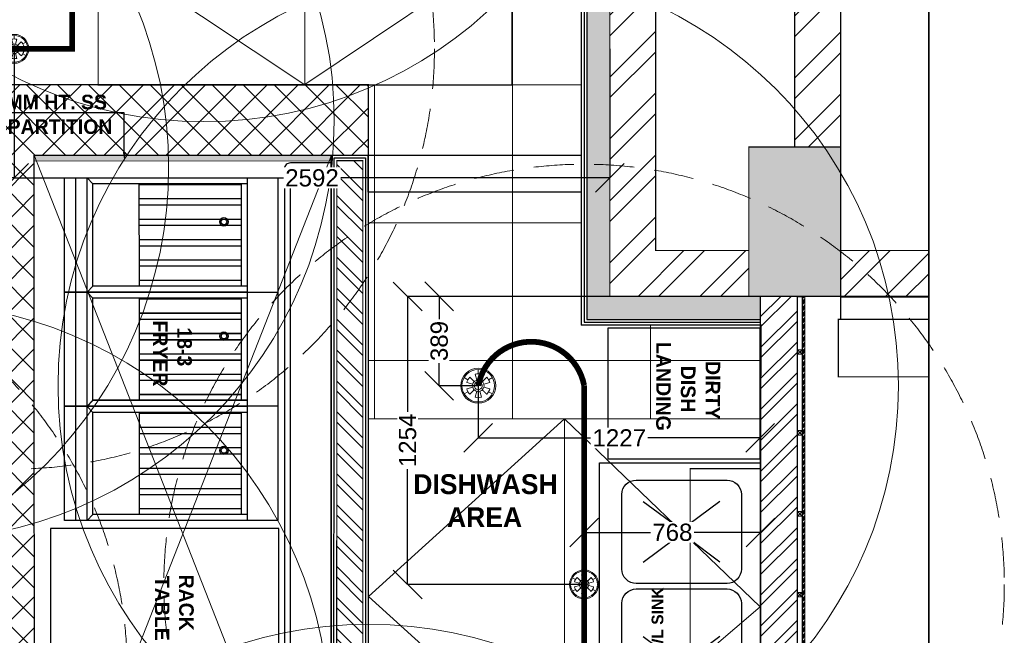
# Model space of a CAD drawing. Header units: millimetres. Extents: x -115221 to 194496, y -122556 to 375476.
# Tile 40 of 169: x 106015 to 110300, y -103921 to -101242. Entities that reach past the tile are written whole.
import ezdxf

# ---------------------------------------------------------------- set-up
doc = ezdxf.new("R2010")
doc.units = ezdxf.units.MM
doc.header["$PDMODE"] = 3
doc.header["$PDSIZE"] = -100
for name, pattern in [('CONTINOUS', [0]), ('DASHED', [0.75, 0.5, -0.25]), ('DASHED2', [0.375, 0.25, -0.125]), ('L1-1 08-30-2012$0$HIDDENX2', [0.75, 0.5, -0.25])]:
    doc.linetypes.add(name, pattern=pattern)
for name, color, linetype, lineweight in [('Ceiling', 6, 'Continuous', 13), ('FA-PENDANT SPRINKLER', 210, 'Continuous', 0), ('FA-PENDANT SPRINKLER COVERAGR AREA', 6, 'Continuous', 0), ('FA-UPRIGHT 79 DEG', 104, 'Continuous', 0), ('FA-UPRIGHT 79 DEG COVERAGE AREA', 124, 'Continuous', 0), ('FA-UPRIGHT SPRINKLER', 1, 'Continuous', 0), ('FA-UPRIGHT SPRINKLER COVERAGE AREA', 1, 'Continuous', 0), ('PARTITION LAYOUT', 36, 'CONTINOUS', 18), ('PENDENT SPRINKLER', 6, 'Continuous', 0), ('SPRINKLER DIM', 5, 'Continuous', 0), ('SPRINKLER FLEXIBLE PIPE', 5, 'Continuous', 0), ('SPRINKLER PIPE', 1, 'Continuous', 0)]:
    doc.layers.add(name, color=color, linetype=linetype, lineweight=lineweight)
for name, color, linetype in [('FUR R0', 8, 'Continuous'), ('WWDS CEILING', 8, 'Continuous'), ('WWDS FURNITURE LAYOUT', 8, 'Continuous')]:
    doc.layers.add(name, color=color, linetype=linetype)
doc.styles.add('har', font='GOTHICB.TTF')
doc.styles.get("Standard").update_dxf_attribs({"font": 'arial.ttf'})
doc.dimstyles.new('PLU DIM', dxfattribs={"dimtxt": 75, "dimasz": 125, "dimexe": 0.1, "dimexo": 0.1, "dimgap": 0.09, "dimtad": 0, "dimtoh": 1, "dimdec": 0, "dimzin": 0, "dimdsep": 46, "dimtxsty": 'Standard', "dimblk": 'OBLIQUE', "dimcen": 0.09, "dimclrd": 150, "dimclre": 150, "dimclrt": 1, "dimadec": 0, "dimazin": 0, "dimtfac": 1, "dimtdec": 0, "dimtofl": 0, "dimtmove": 1, "dimatfit": 3, "dimldrblk": 'OBLIQUE', "dimfxl": 1, "dimtfill": 1, "dimfrac": 1, "dimtolj": 1, "dimtzin": 0, "dimarcsym": 0})
pattern_1 = [(225, (1670971.06, 2824817.45), (134.703842, -134.703842), []), (225, (1670881.26, 2824817.45), (134.703842, -134.703842), [])]

# ---------------------------------------------------------------- blocks, each defined once
blk = doc.blocks.new('NIA_Break Line w Scale - 1-100-V2-F_B-14 PLAN')
at = {"layer": 'FUR R0'}
for p, q in [((12408.3, 266.7), (6305.5, 266.7)), ((6305.5, 266.7), (12300, 266.7))]:
    blk.add_line(p, q, dxfattribs=at)
blk = doc.blocks.new('C-032')
at = {"layer": 'FUR R0'}
for p, q in [((0, -6), (40.25, -6)), ((0, -43.625), (0, -6)), ((40.25, -6), (40.25, -43.625)), ((0, -11.40625), (40.25, -11.40625)), ((1.0625, -11.40625), (1.0625, -38.625)), ((19.0625, -11.40625), (19.0625, -38.625)), ((20.125, -11.40625), (20.125, -43.625)), ((21.1875, -11.40625), (21.1875, -38.625)), ((39.1875, -11.40625), (39.1875, -38.625)), ((1.0625, -12.46875), (19.0625, -12.46875)), ((1.1625, -30.46875), (1.1625, -12.46875)), ((3.6625, -30.46875), (3.6625, -12.46875)), ((4.7625, -30.46875), (4.7625, -12.46875)), ((7.2625, -30.46875), (7.2625, -12.46875)), ((8.3625, -30.46875), (8.3625, -12.46875)), ((10.8625, -30.46875), (10.8625, -12.46875)), ((11.9625, -30.46875), (11.9625, -12.46875)), ((14.4625, -30.46875), (14.4625, -12.46875)), ((15.5625, -12.46875), (15.5625, -30.46875)), ((18.0625, -12.46875), (18.0625, -30.46875)), ((21.1875, -12.46875), (39.1875, -12.46875)), ((21.2875, -30.46875), (21.2875, -12.46875)), ((23.7875, -30.46875), (23.7875, -12.46875)), ((24.8875, -30.46875), (24.8875, -12.46875)), ((27.3875, -30.46875), (27.3875, -12.46875)), ((28.4875, -30.46875), (28.4875, -12.46875)), ((30.9875, -30.46875), (30.9875, -12.46875)), ((32.0875, -30.46875), (32.0875, -12.46875)), ((34.5875, -30.46875), (34.5875, -12.46875)), ((35.6875, -12.46875), (35.6875, -30.46875)), ((38.1875, -12.46875), (38.1875, -30.46875)), ((1.0625, -30.46875), (19.0625, -30.46875)), ((21.1875, -30.46875), (39.1875, -30.46875)), ((1.0625, -38.625), (0, -39.625)), ((40.25, -39.625), (0, -39.625)), ((19.0625, -38.625), (1.0625, -38.625)), ((19.0625, -38.625), (20.125, -39.625)), ((21.1875, -38.625), (20.125, -39.625)), ((39.1875, -38.625), (21.1875, -38.625)), ((39.1875, -38.625), (40.25, -39.625)), ((40.25, -41.625), (0, -41.625)), ((40.25, -43.625), (0, -43.625))]:
    blk.add_line(p, q, dxfattribs=at)
for centre, radius in [((7.75, -15.5), 0.75), ((7.75, -15.5), 0.5), ((27.875, -15.5), 0.75), ((27.875, -15.5), 0.5)]:
    blk.add_circle(centre, radius, dxfattribs=at)
blk = doc.blocks.new('combiovnn')
at = {"layer": 'FUR R0'}
for p, q in [((-1737139.27, -984280.9, 0), (-1737142.87, -984256.29, 0)), ((-1737149.5, -984293.6, 0), (-1737149.5, -984287.4, 0)), ((-1737143.61, -984287.4, 0), (-1737149.5, -984287.4, 0))]:
    blk.add_line(p, q, dxfattribs=at)
at = {"layer": 'FUR R0', "elevation": 0}
for points in [[(-1737177.07, -984293.6), (-1737177.07, -984255.27), (-1737143.61, -984255.27), (-1737143.61, -984293.6)], [(-1737143.61, -984282.12), (-1737143.61, -984256.29), (-1737142.87, -984256.29), (-1737142.87, -984282.12)]]:
    blk.add_lwpolyline(points, close=True, dxfattribs=at)
at = {"layer": 'FUR R0'}
blk.add_arc((-1737142.69, -984276.74, 0), 5.38, 268.0351, 309.4508, dxfattribs=at)
blk = doc.blocks.new('EWEDD')
at = {"layer": 'FUR R0'}
blk.add_lwpolyline([(30951.08, -7543.35), (30906.06, -7519.4), (30844.98, -7634.19), (30890, -7658.14)], close=True, dxfattribs=at)
at = {"layer": 'FUR R0', "elevation": 0}
blk.add_lwpolyline([(30872.37, -7601.89), (30883.88, -7580.25), (30918.51, -7598.68), (30907, -7620.31)], close=True, dxfattribs=at)
at = {"layer": 'FUR R0', "xscale": -0.9748464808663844, "yscale": 0.9748464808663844, "zscale": 0.9748464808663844, "rotation": 61.98320180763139}
for p in [(30907.14, -7524.4), (30897.91, -7541.75)]:
    blk.add_blockref('C-032', p, dxfattribs=at)
at = {"layer": 'FUR R0', "rotation": 331.9832018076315}
blk.add_blockref('combiovnn', (2026803.94, 45302.84, 0), dxfattribs=at)
blk = doc.blocks.new('affedf')
at = {"layer": 'FUR R0', "const_width": 0.025}
blk.add_lwpolyline([(99837.97, 23144.32), (99837.97, 23143.32), (99830.97, 23143.32, -0.414214), (99829.97, 23144.32), (99829.97, 23269.13, -0.414214), (99830.97, 23270.13), (99837.97, 23270.13), (99837.97, 23269.13), (99831.97, 23269.13, 0.414214), (99830.97, 23268.13), (99830.97, 23145.32, 0.414214), (99831.97, 23144.32)], format="xyb", close=True, dxfattribs=at)
at = {"layer": 'FUR R0'}
blk.add_lwpolyline([(99837.97, 23144.32), (99837.97, 23143.32), (99830.97, 23143.32, -0.414214), (99829.97, 23144.32), (99829.97, 23269.13, -0.414214), (99830.97, 23270.13), (99837.97, 23270.13), (99837.97, 23269.13), (99831.97, 23269.13, 0.414214), (99830.97, 23268.13), (99830.97, 23145.32, 0.414214), (99831.97, 23144.32), (99837.97, 23144.32), (99837.97, 23143.32)], format="xyb", dxfattribs=at)
at = {"layer": 'FUR R0', "const_width": 0.025}
blk.add_lwpolyline([(99830.97, 23206.28), (99837.97, 23206.28), (99837.97, 23207.18), (99830.97, 23207.18)], close=True, dxfattribs=at)
blk = doc.blocks.new('3b')
at = {"layer": 'FUR R0'}
for p, q in [((26382.66, -5468.71), (26408.78, -5468.71)), ((26389.57, -5473.88), (26394.91, -5477.84)), ((26402.7, -5473.88), (26397.35, -5477.84)), ((26389.57, -5484.25), (26394.91, -5480.28)), ((26402.7, -5484.25), (26397.35, -5480.28)), ((26389.57, -5495.58), (26394.91, -5499.54)), ((26402.7, -5495.58), (26397.35, -5499.54)), ((26389.57, -5505.95), (26394.91, -5501.98)), ((26402.7, -5505.95), (26397.35, -5501.98)), ((26389.57, -5518.69), (26394.91, -5522.66)), ((26402.7, -5518.69), (26397.35, -5522.66)), ((26389.57, -5529.06), (26394.91, -5525.1)), ((26402.7, -5529.06), (26397.35, -5525.1))]:
    blk.add_line(p, q, dxfattribs=at)
blk.add_lwpolyline([(26410.22, -5535.69), (26382.66, -5535.69), (26382.66, -5468.71), (26410.22, -5468.71)], close=True, dxfattribs=at)
for points in [[(26406.37, -5472.66), (26406.37, -5485.46, -0.414214), (26403.91, -5487.92), (26388.36, -5487.92, -0.414214), (26385.89, -5485.46), (26385.89, -5472.66, -0.414214), (26388.36, -5470.2), (26403.91, -5470.2, -0.414214)], [(26406.37, -5491.41), (26406.37, -5511.62, -0.414214), (26403.91, -5514.08), (26388.36, -5514.08, -0.414214), (26385.89, -5511.62), (26385.89, -5491.41, -0.414214), (26388.36, -5488.95), (26403.91, -5488.95, -0.414214)], [(26406.37, -5517.48), (26406.37, -5530.28, -0.414214), (26403.91, -5532.74), (26388.36, -5532.74, -0.414214), (26385.89, -5530.28), (26385.89, -5517.48, -0.414214), (26388.36, -5515.02), (26403.91, -5515.02, -0.414214)]]:
    blk.add_lwpolyline(points, format="xyb", close=True, dxfattribs=at)
for centre, radius in [((26396.13, -5479.06), 0.748), ((26395.75, -5478.84), 0.111), ((26395.75, -5479.28), 0.111), ((26396.13, -5478.62), 0.111), ((26396.13, -5479.06), 0.111), ((26396.51, -5478.84), 0.111), ((26396.51, -5479.28), 0.111), ((26396.13, -5479.5), 0.111), ((26396.13, -5500.76), 0.748), ((26395.75, -5500.54), 0.111), ((26395.75, -5500.98), 0.111), ((26396.13, -5500.32), 0.111), ((26396.13, -5500.76), 0.111), ((26396.13, -5501.2), 0.111), ((26396.51, -5500.54), 0.111), ((26396.51, -5500.98), 0.111), ((26396.13, -5523.88), 0.748), ((26395.75, -5523.66), 0.111), ((26395.75, -5524.1), 0.111), ((26396.13, -5523.44), 0.111), ((26396.13, -5523.88), 0.111), ((26396.13, -5524.32), 0.111), ((26396.51, -5523.66), 0.111), ((26396.51, -5524.1), 0.111)]:
    blk.add_circle(centre, radius, dxfattribs=at)
blk = doc.blocks.new('WOODEN BLOCK')
at = {"layer": 'PARTITION LAYOUT', "color": 8, "linetype": 'Continuous', "lineweight": 0, "ltscale": 8}
for p, q in [((1004420.85, -614217.11), (1004419.25, -614218.71)), ((1004419.25, -614217.11), (1004420.85, -614218.71))]:
    blk.add_line(p, q, dxfattribs=at)
blk.add_lwpolyline([(1004419.25, -614217.11), (1004420.85, -614217.11), (1004420.85, -614218.71), (1004419.25, -614218.71)], close=True, dxfattribs=at)
blk = doc.blocks.new('FUR R0')
at = {"layer": 'WWDS FURNITURE LAYOUT'}
h = blk.add_hatch(dxfattribs=at)
h.set_pattern_fill('ANSI32', color=8, scale=20, angle=180)
h.set_pattern_definition(pattern_1)
h.paths.add_polyline_path([(0, -649.9), (-605, -649.9), (-605, 2849.8), (-3852.5, 2849.8), (-3852.5, 3049.9), (-605, 3049.8), (-605, 3668), (-405, 3668), (-405, 3049.9), (200, 3049.9), (200, 2588.7), (0, 2588.7), (0, 2849.8), (-405, 2849.8), (-405, 1700.7), (538.8, 1700.7), (538.8, 1500.7), (400, 1500.7), (400, 0.1), (200, 0.1), (200, 1500.7), (-405, 1500.7), (-405, -450), (0, -450)])
h = blk.add_hatch(color=8, dxfattribs=at)
h.dxf.hatch_style = 1
h.paths.add_polyline_path([(50, -750), (50, -649.9), (-605, -650), (-605, 2849.8), (-7300, 2849.8), (-7300, 1626.9), (-7200, 1626.9), (-7200, 2749.8), (-704.9, 2749.8), (-704.7, -750)])
h = blk.add_hatch(color=8, dxfattribs=at)
h.dxf.hatch_style = 1
h.paths.add_polyline_path([(400, -649.9), (0, -649.9), (0, 0.1), (400, 0.1)])
at = {"layer": 'WWDS FURNITURE LAYOUT', "ltscale": 50}
h = blk.add_hatch(color=8, dxfattribs=at)
h.dxf.hatch_style = 1
h.paths.add_polyline_path([(-3109.7, -34.9), (-3109.7, -60.3), (-1817.7, -60.4), (-1817.7, -35.1)])
h = blk.add_hatch(dxfattribs=at)
h.set_pattern_fill('ANSI32', color=8, scale=10, angle=90)
h.set_pattern_definition([(135, (-1707085.58, -2849989.47), (-67.351921, -67.351921), []), (135, (-1707085.58, -2849944.57), (-67.351921, -67.351921), [])])
h.paths.add_polyline_path([(50, -3305.5), (-1793.5, -3305.5), (-1792.7, -59), (-1679.7, -59), (-1679.7, -3191.7), (50, -3191.7)])
at = {"layer": 'WWDS FURNITURE LAYOUT'}
h = blk.add_hatch(dxfattribs=at)
h.set_pattern_fill('ANSI32', color=8, scale=20, angle=180)
h.set_pattern_definition(pattern_1)
h.paths.add_polyline_path([(783.1, -652.7), (400, -652.7), (400, -450.1), (783.1, -450.1)])
h = blk.add_hatch(dxfattribs=at)
h.set_pattern_fill('ANSI32', color=8, scale=10, angle=180)
h.set_pattern_definition([(225, (1979671.92, 2798471.85), (67.351921, -67.351921), []), (225, (1979627.02, 2798471.85), (67.351921, -67.351921), [])])
h.paths.add_polyline_path([(211.7, -3426.8), (50, -3351.4), (50, -649.9), (211.7, -649.9)])
at = {"layer": 'WWDS FURNITURE LAYOUT', "linetype": 'Continuous', "lineweight": 0, "ltscale": 8, "transparency": 33554687}
h = blk.add_hatch(dxfattribs=at)
h.set_pattern_fill('ANSI34', color=8, angle=720.0048)
h.set_pattern_definition([(45.0047824, (2844150.728, -1701524.89), (-13.47150849, 13.46925978), []), (45.0047824, (2844155.218, -1701524.889), (-13.47150849, 13.46925978), []), (45.0047824, (2844159.709, -1701524.889), (-13.47150849, 13.46925978), []), (45.0047824, (2844164.199, -1701524.888), (-13.47150849, 13.46925978), [])])
h.paths.add_polyline_path([(244.2, -649.9), (231.7, -649.9), (231.8, -3436), (244.3, -3441.9)])
at = {"layer": 'WWDS FURNITURE LAYOUT', "color": 8}
for points, const_width in [([(0, -649.9), (-605, -649.9), (-605, 2849.8), (-3852.5, 2849.8), (-3852.5, 3049.9), (-605, 3049.8), (-605, 3668), (-405, 3668), (-405, 3049.9), (200, 3049.9), (200, 2588.7), (0, 2588.7), (0, 2849.8), (-405, 2849.8), (-405, 1700.7), (538.8, 1700.7), (538.8, 1500.7), (400, 1500.7), (400, 0.1), (200, 0.1), (200, 1500.7), (-405, 1500.7), (-405, -450), (0, -450)], 5), ([(50, -750), (50, -649.9), (-605, -650), (-605, 2849.8), (-7300, 2849.8), (-7300, 1626.9), (-7200, 1626.9), (-7200, 2749.8), (-704.9, 2749.8), (-704.7, -750)], 2), ([(50, -3305.5), (-1793.5, -3305.5), (-1792.7, -59), (-1679.7, -59), (-1679.7, -3191.7), (50, -3191.7)], 5.07), ([(783.1, -652.7), (400, -652.7), (400, -450.1), (783.1, -450.1)], 5), ([(211.7, -3426.8), (50, -3351.4), (50, -649.9), (211.7, -649.9)], 5), ([(783.1, -650), (400, -650), (400, -750), (783.1, -750)], 5), ([(390, -1000), (783.1, -1000), (783.1, -750), (390, -750)], 5)]:
    blk.add_lwpolyline(points, close=True, dxfattribs=dict(at, const_width=const_width))
for points in [[(-3173, 2749.8), (-3173, 1057.7), (-3011.2, 1057.7), (-3011.2, 2725.8), (-728.9, 2725.9), (-728.7, -774), (50, -774)], [(-3161, 2749.8), (-3161, 1069.7), (-3023.2, 1069.7), (-3023.2, 2737.8), (-716.9, 2737.9), (-716.7, -762), (50, -762)], [(-3149, 2749.8), (-3149, 1081.7), (-3035.2, 1081.7), (-3035.2, 2749.8), (-704.9, 2749.9), (-704.7, -750), (50, -750)], [(-2717.6, -21.2), (-2717.6, 148.3), (-3284.6, 148.3)], [(50, -3329.5), (-1817.5, -3329.5), (-1816.7, -35), (-1655.7, -35), (-1655.7, -3167.7), (50, -3167.7)], [(50, -3317.5), (-1805.5, -3317.5), (-1804.7, -47), (-1667.7, -47), (-1667.7, -3179.7), (50, -3179.7)]]:
    blk.add_lwpolyline(points, dxfattribs=at)
at = {"layer": 'WWDS FURNITURE LAYOUT', "color": 8, "lineweight": 70, "const_width": 5}
blk.add_lwpolyline([(400, -649.9), (0, -649.9), (0, 0.1), (400, 0.1)], close=True, dxfattribs=at)
at = {"layer": 'WWDS FURNITURE LAYOUT', "color": 8, "ltscale": 50, "const_width": 3}
blk.add_lwpolyline([(-3109.7, -34.9), (-3109.7, -60.3), (-1817.7, -60.4), (-1817.7, -35.1)], close=True, dxfattribs=at)
at = {"layer": 'WWDS FURNITURE LAYOUT', "color": 8}
blk.add_lwpolyline([(-1655.7, -35.1), (-728.7, -35), (-728.7, -196.7), (-1655.7, -196.8)], close=True, dxfattribs=at)
at = {"layer": 'WWDS FURNITURE LAYOUT', "color": 8, "ltscale": 3, "transparency": 33554687}
blk.add_lwpolyline([(211.8, -3426.8), (211.8, -649.9), (231.7, -649.9), (231.8, -3426.8)], close=True, dxfattribs=at)
at = {"layer": 'WWDS FURNITURE LAYOUT', "color": 8, "linetype": 'Continuous', "lineweight": 0, "ltscale": 8, "transparency": 33554687}
blk.add_lwpolyline([(244.2, -649.9), (231.7, -649.9), (231.8, -3436), (244.3, -3441.9)], close=True, dxfattribs=at)
at = {"layer": 'WWDS FURNITURE LAYOUT', "color": 8, "elevation": 0}
blk.add_lwpolyline([(-613.6, -1357), (50, -1357), (50, -787.9), (-613.5, -787.9)], close=True, dxfattribs=at)
at = {"layer": 'WWDS FURNITURE LAYOUT', "color": 8, "linetype": 'L1-1 08-30-2012$0$HIDDENX2', "lineweight": 30, "const_width": 5.08}
blk.add_lwpolyline([(50, -1400.1), (50, -3025.3), (-254.8, -3025.3), (-254.8, -1400.1)], close=True, dxfattribs=at)
at = {"layer": 'WWDS FURNITURE LAYOUT', "color": 8}
blk.add_solid([(-2711.2, -21.2), (-2717.6, -59.2), (-2723.9, -21.2)], dxfattribs=at)
at = {"layer": 'WWDS FURNITURE LAYOUT', "color": 8, "rotation": 89.99999999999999}
blk.add_blockref('NIA_Break Line w Scale - 1-100-V2-F_B-14 PLAN', (1049.8, -8465.3), dxfattribs=at)
at = {"layer": 'WWDS FURNITURE LAYOUT', "color": 8, "linetype": 'ByBlock', "xscale": -25.33333333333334, "yscale": 25.33333333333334, "zscale": 25.33333333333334, "rotation": 331.9926673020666}
blk.add_blockref('EWEDD', (778894.1, -199515.5), dxfattribs=at)
at = {"layer": 'WWDS FURNITURE LAYOUT', "color": 8, "linetype": 'ByBlock', "extrusion": (0, 0, -1), "xscale": 25.33333333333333, "yscale": 25.33333333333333, "zscale": -25.33333333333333, "rotation": 179.9907330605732}
blk.add_blockref('affedf', (2531141.1, 585819.1, 0), dxfattribs=at)
at = {"layer": 'WWDS FURNITURE LAYOUT', "color": 8, "linetype": 'Continuous', "lineweight": 0, "transparency": 33554687, "xscale": 12.50000004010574, "yscale": 12.50000004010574, "zscale": 12.50000004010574, "rotation": 179.99521758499}
for p in [(12554831.5, -7679663.9), (12554832, -7680016.1, 0), (12554831.6, -7680368.2, 0), (12554831.2, -7680720.3)]:
    blk.add_blockref('WOODEN BLOCK', p, dxfattribs=at)
at = {"layer": 'WWDS FURNITURE LAYOUT', "color": 8, "xscale": 25.4, "yscale": 25.4, "zscale": 25.4, "rotation": 180}
blk.add_blockref('3b', (670169.6, -141981.2), dxfattribs=at)
at = {"layer": 'WWDS FURNITURE LAYOUT', "color": 8, "style": 'har'}
for s, height, rotation, p in [('1800MM HT. SS', 63.333, 0.008, (-3419.1, 164.1, 0)), ('PARTITION', 63.33, 0.008, (-3225.6, 57, 0)), ('FRYER', 63.33, 270.0099, (-2592.5, -754.8, 0)), ('18-3', 63.33, 270.0099, (-2487, -785, 0)), ('LANDING', 63.5, 269.8602, (-402.4, -848.3, 0)), ('DIRTY', 63.5, 269.8602, (-187.7, -931.3, 0)), ('DISH', 63.5, 269.8602, (-295.2, -951.9, 0)), ('DISHWASH', 86.32, 359.992, (-1460.1, -1510.5, 0)), ('AREA', 86.32, 359.992, (-1313.5, -1654.3, 0)), ('TABLE', 63.33, 270.0097, (-2584.6, -1866.6, 0)), ('RACK', 63.33, 270.0097, (-2479, -1860.9, 0)), ('BOWL SINK', 50.8, 90, (-372, -2305.8))]:
    blk.add_text(s, height=height, rotation=rotation, dxfattribs=at).set_placement(p)
blk = doc.blocks.new('A$C2c19c177')
at = {"layer": 'Ceiling', "transparency": 33554687}
h = blk.add_hatch(dxfattribs=at)
h.set_pattern_fill('ANSI37', color=8, scale=30)
h.set_pattern_definition([(45, (-1707285.6, -2853039.39), (-67.351921, 67.351921), []), (135, (-1707285.6, -2853039.39), (-67.351921, -67.351921), [])])
h.paths.add_polyline_path([(-1855.7, -2778.3), (-3629, -2778.2), (-3629, -6476.6), (-2811.3, -6476), (-2811.5, -6379.4), (-3308.9, -6379.4), (-3309.7, -3084.9), (-1855.7, -3085)])
at = {"layer": 'Ceiling', "color": 8, "linetype": 'Continuous', "transparency": 33554610}
for p, q in [((-1228.4, -324), (-1228.4, -4232.6)), ((-3028.4, -2778.2), (-3028.4, -2779.7)), ((-2428.4, -2778.3), (-2428.4, -2779.7)), ((-1828.4, -2779.7), (-1828.4, -4232.6)), ((-928.9, -2779.7), (-1231.4, -2779.7)), ((-928.9, -3379.7), (-1855.7, -3379.7)), ((-628.4, -3823.9), (-628.4, -4232.6)), ((-147.1, -3979.7), (-1855.7, -3979.7)), ((-148.6, -4579.7), (-148.8, -4579.7))]:
    blk.add_line(p, q, dxfattribs=at)
at = {"layer": 'Ceiling', "color": 8, "const_width": 5}
blk.add_lwpolyline([(-5400.9, -2006.5), (-3211.2, -2005.8), (-3211.2, -324.1), (-928.9, -324), (-928.9, -3823.9), (-146.6, -3823.9), (-153.3, -6217.6), (-1855.7, -6217.6), (-1855.7, -2778.3), (-3629, -2778.1)], dxfattribs=at)
for points in [[(-3031.4, -1579.7), (-1231.4, -1579.7), (-1231.4, -2779.7), (-3031.4, -2779.7)], [(-1855.7, -4232.6), (-148.6, -4232.6), (-148.6, -5779.7), (-1855.7, -5779.7)]]:
    blk.add_lwpolyline(points, close=True, dxfattribs=at)
at = {"layer": 'Ceiling', "color": 8}
for points in [[(-2131.5, -1579.7), (-3031.4, -2179.7), (-2131.4, -2779.7)], [(-2131.4, -1579.7), (-2131.5, -2778.3)], [(-2131.5, -1579.7), (-1231.4, -2173.4), (-2131.5, -2778.3)], [(-3308.9, -6379.4), (-2016.7, -3085)], [(-3309.5, -3085.2), (-2017.5, -6379.4)], [(-1002.2, -4232.6), (-1855.7, -5006.1), (-1002.2, -5779.7)], [(-1002.2, -4232.6), (-1002.2, -5779.7)], [(-1002.2, -4232.6), (-150, -5050.6), (-1002.2, -5779.7)]]:
    blk.add_lwpolyline(points, dxfattribs=at)
at = {"layer": 'Ceiling', "color": 8, "transparency": 33554687, "const_width": 1}
blk.add_lwpolyline([(-1855.7, -2778.3), (-3629, -2778.2), (-3629, -6476.6), (-2811.3, -6476.6), (-2811.5, -6379.4), (-3309.4, -6379.4), (-3309.7, -3084.9), (-1855.7, -3085)], close=True, dxfattribs=at)
blk = doc.blocks.new('UPRIGHT SPRINKLER')
at = {"color": 1}
for p, q in [((0, 1.69), (0, 2.31)), ((-1.47, 0.85), (-2, 1.15)), ((-0.79, 0.21), (-1.64, 0.44)), ((-0.58, 0.58), (-1.2, 1.2)), ((-0.21, 0.79), (-0.44, 1.64)), ((0.44, 1.64), (0.21, 0.79)), ((1.2, 1.2), (0.58, 0.58)), ((1.64, 0.44), (0.79, 0.21)), ((1.47, 0.85), (2, 1.15)), ((-1.47, -0.85), (-2, -1.15)), ((-0.79, -0.21), (-1.64, -0.44)), ((-0.58, -0.58), (-1.2, -1.2)), ((-0.21, -0.79), (-0.44, -1.64)), ((0.44, -1.64), (0.21, -0.79)), ((1.64, -0.44), (0.79, -0.21)), ((1.47, -0.85), (2, -1.15)), ((0, -1.69), (0, -2.31))]:
    blk.add_line(p, q, dxfattribs=at)
for radius in [2.48, 2.3]:
    blk.add_circle((0, 0), radius, dxfattribs=at)
at = {"color": 1, "extrusion": (0, 0, -1)}
for major_axis, start_param, end_param in [((-1.47, 0.85), 0.785398, 1.308997), ((-1.47, 0.85), 6.021386, 6.544985), ((-0.711, 0.411), 1.570796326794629, 7.853981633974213), ((-0.485, 0.28), 1.570796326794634, 7.853981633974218), ((-1.47, 0.85), 1.832596, 2.356194), ((0.85, 1.47), 3.403392, 3.926991), ((0.85, 1.47), 2.356194, 2.879793)]:
    blk.add_ellipse((0, 0), major_axis=major_axis, ratio=1, start_param=start_param, end_param=end_param, dxfattribs=at)
at = {"color": 1}
blk.add_rational_spline([(1.64, -0.44), (1.52, -0.88), (1.2, -1.2), (0.89, -0.89), (0.58, -0.58)], [1, 0.965925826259, 1, 1, 1], degree=2, knots=[0, 0, 0, 0.523599, 0.523599, 1.523599, 1.523599, 1.523599], dxfattribs=at)
blk = doc.blocks.new('US')
at = {"layer": 'FA-UPRIGHT SPRINKLER COVERAGE AREA', "color": 1, "linetype": 'DASHED2', "ltscale": 700}
blk.add_circle((0, 0), 1828.8, dxfattribs=at)
at = {"layer": 'FA-UPRIGHT SPRINKLER', "color": 4, "xscale": 25.4, "yscale": 25.4, "zscale": 25.4}
blk.add_blockref('UPRIGHT SPRINKLER', (0, 0), dxfattribs=at)
blk = doc.blocks.new('A$C3F5C5B28')
at = {"layer": 'FA-PENDANT SPRINKLER'}
for p, q in [((-0.34, 1.28), (-0.71, 2.64)), ((0, 2.73), (0, 3.72)), ((0.71, 2.64), (0.34, 1.28)), ((-2.37, 1.37), (-3.22, 1.86)), ((-1.28, 0.34), (-2.64, 0.71)), ((-0.94, 0.94), (-1.93, 1.93)), ((1.93, 1.93), (0.94, 0.94)), ((2.64, 0.71), (1.28, 0.34)), ((2.37, 1.37), (3.22, 1.86)), ((-2.37, -1.37), (-3.22, -1.86)), ((-1.28, -0.34), (-2.64, -0.71)), ((-0.94, -0.94), (-1.93, -1.93)), ((-0.34, -1.28), (-0.71, -2.64)), ((0.71, -2.64), (0.34, -1.28)), ((2.64, -0.71), (1.28, -0.34)), ((2.37, -1.37), (3.22, -1.86)), ((0, -2.73), (0, -3.72))]:
    blk.add_line(p, q, dxfattribs=at)
at = {"layer": 'FA-PENDANT SPRINKLER', "ltscale": 50}
for radius in [4, 3.72]:
    blk.add_circle((0, 0), radius, dxfattribs=at)
at = {"layer": 'FA-PENDANT SPRINKLER', "extrusion": (0, 0, -1)}
for major_axis, start_param, end_param in [((-2.37, 1.37), 0.785398, 1.308997), ((-2.37, 1.37), 6.021386, 6.544985), ((-1.15, 0.66), 1.570796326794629, 7.853981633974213), ((-0.782, 0.452), 1.570796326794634, 7.853981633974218), ((-2.37, 1.37), 1.832596, 2.356194), ((1.37, 2.37), 3.403392, 3.926991), ((1.37, 2.37), 2.356194, 2.879793)]:
    blk.add_ellipse((0, 0), major_axis=major_axis, ratio=1, start_param=start_param, end_param=end_param, dxfattribs=at)
at = {"layer": 'FA-PENDANT SPRINKLER'}
blk.add_rational_spline([(2.64, -0.71), (2.45, -1.41), (1.93, -1.93), (1.43, -1.43), (0.94, -0.94)], [1, 0.965925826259, 1, 1, 1], degree=2, knots=[0, 0, 0, 0.523599, 0.523599, 1.523599, 1.523599, 1.523599], dxfattribs=at)
blk = doc.blocks.new('pen')
at = {"layer": 'FA-PENDANT SPRINKLER', "xscale": 0.75, "yscale": 0.75, "zscale": 0.75}
blk.add_blockref('A$C3F5C5B28', (45602.33, -38877.25), dxfattribs=at)
blk = doc.blocks.new('PENDENT SPRINKLER BELOW')
at = {"layer": 'FA-PENDANT SPRINKLER COVERAGR AREA', "color": 6, "ltscale": 22}
blk.add_circle((0, 0), 72, dxfattribs=at)
at = {"layer": 'FA-PENDANT SPRINKLER'}
blk.add_blockref('pen', (-45602.33, 38877.25), dxfattribs=at)
blk = doc.blocks.new('78degree')
at = {"layer": 'FA-UPRIGHT 79 DEG', "color": 94}
for p, q in [((225200.82, -66065.7), (225200.41, -66064.17)), ((225201.21, -66064.06), (225201.21, -66062.95)), ((225202, -66064.17), (225201.59, -66065.7)), ((225198.55, -66065.6), (225197.58, -66065.04)), ((225200.15, -66066.08), (225199.03, -66064.96)), ((225203.38, -66064.96), (225202.26, -66066.08)), ((225203.87, -66065.6), (225204.83, -66065.04)), ((225199.77, -66066.75), (225198.24, -66066.34)), ((225199.77, -66067.52), (225198.24, -66067.93)), ((225204.18, -66066.34), (225202.65, -66066.75)), ((225204.18, -66067.93), (225202.65, -66067.52)), ((225198.55, -66068.67), (225197.58, -66069.23)), ((225200.15, -66068.19), (225199.03, -66069.31)), ((225200.82, -66068.58), (225200.41, -66070.1)), ((225202, -66070.1), (225201.59, -66068.58)), ((225203.87, -66068.67), (225204.83, -66069.23)), ((225201.21, -66070.21), (225201.21, -66071.33))]:
    blk.add_line(p, q, dxfattribs=at)
at = {"layer": 'FA-UPRIGHT 79 DEG', "color": 94, "ltscale": 50}
for radius in [4.5, 4.18]:
    blk.add_circle((225201.21, -66067.14), radius, dxfattribs=at)
at = {"layer": 'FA-UPRIGHT 79 DEG', "color": 94, "extrusion": (0, 0, -1)}
for major_axis, start_param, end_param in [((-2.66, 1.54), 0.785398, 1.308997), ((-2.66, 1.54), 6.021386, 6.544985), ((-1.29, 0.74), 1.570796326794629, 7.853981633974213), ((-0.88, 0.508), 1.570796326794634, 7.853981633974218), ((-2.66, 1.54), 1.832596, 2.356194), ((1.54, 2.66), 3.403392, 3.926991), ((1.54, 2.66), 2.356194, 2.879793)]:
    blk.add_ellipse((225201.21, -66067.14), major_axis=major_axis, ratio=1, start_param=start_param, end_param=end_param, dxfattribs=at)
at = {"layer": 'FA-UPRIGHT 79 DEG', "color": 94}
blk.add_rational_spline([(225204.18, -66067.93), (225203.96, -66068.73), (225203.38, -66069.31), (225202.82, -66068.75), (225202.26, -66068.19)], [1, 0.965925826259, 1, 1, 1], degree=2, knots=[0, 0, 0, 0.523599, 0.523599, 1.523599, 1.523599, 1.523599], dxfattribs=at)
blk = doc.blocks.new('GS')
at = {"layer": 'FA-UPRIGHT 79 DEG COVERAGE AREA', "color": 94}
blk.add_circle((0.4, -1.5), 1828.8, dxfattribs=at)
at = {"layer": 'FA-UPRIGHT 79 DEG', "linetype": 'Continuous', "xscale": 25.4, "yscale": 25.4, "zscale": 25.4}
blk.add_blockref('78degree', (-5720110.3, 1678103.8), dxfattribs=at)
blk = doc.blocks.new('_Oblique')
at = {"color": 0, "linetype": 'ByBlock', "lineweight": -2}
blk.add_line((-0.5, -0.5), (0.5, 0.5), dxfattribs=at)
blk = doc.blocks.new('*D522')
at = {"layer": 'Defpoints', "color": 0, "transparency": 16777216}
for p in [(109239.9, -103473.5), (108471.7, -103699.9), (109239.9, -103699.9)]:
    blk.add_point(p, dxfattribs=at)
at = {"layer": 'SPRINKLER DIM', "color": 150, "lineweight": -2, "transparency": 16777216}
for p, q in [((108471.7, -103699.8), (108471.7, -103473.4)), ((108471.7, -103473.5), (108773, -103473.5)), ((109239.9, -103473.5), (108938.5, -103473.5)), ((109239.9, -103699.8), (109239.9, -103473.4))]:
    blk.add_line(p, q, dxfattribs=at)
at = {"layer": 'SPRINKLER DIM', "color": 150, "lineweight": -2, "transparency": 16777216, "xscale": 125, "yscale": 125, "zscale": 125, "rotation": 180}
blk.add_blockref('_Oblique', (108471.7, -103473.5), dxfattribs=at)
at = {"layer": 'SPRINKLER DIM', "color": 150, "lineweight": -2, "transparency": 16777216, "xscale": 125, "yscale": 125, "zscale": 125}
blk.add_blockref('_Oblique', (109239.9, -103473.5), dxfattribs=at)
at = {"layer": 'SPRINKLER DIM', "color": 1, "transparency": 16777216, "insert": (108855.8, -103473.5), "char_height": 75, "attachment_point": 5, "bg_fill": 3, "box_fill_scale": 1.1, "bg_fill_color": 256, "bg_fill_true_color": 13158600, "bg_fill_transparency": 0}
blk.add_mtext('\\A1;768', dxfattribs=at)
blk = doc.blocks.new('*D523')
at = {"layer": 'Defpoints', "color": 0, "transparency": 16777216}
for p in [(107703.8, -102446.2), (108583.5, -102446.2), (108471.7, -103699.9)]:
    blk.add_point(p, dxfattribs=at)
at = {"layer": 'SPRINKLER DIM', "color": 150, "lineweight": -2, "transparency": 16777216}
for p, q in [((108583.4, -102446.2), (107703.7, -102446.2)), ((107703.8, -102446.2), (107703.8, -102964.6)), ((107703.8, -103699.9), (107703.8, -103181.4)), ((108471.6, -103699.9), (107703.7, -103699.9))]:
    blk.add_line(p, q, dxfattribs=at)
at = {"layer": 'SPRINKLER DIM', "color": 150, "lineweight": -2, "transparency": 16777216, "xscale": 125, "yscale": 125, "zscale": 125}
for p, rotation in [((107703.8, -102446.2), 90), ((107703.8, -103699.9), 270)]:
    blk.add_blockref('_Oblique', p, dxfattribs=dict(at, rotation=rotation))
at = {"layer": 'SPRINKLER DIM', "color": 1, "transparency": 16777216, "insert": (107703.8, -103073), "char_height": 75, "attachment_point": 5, "rotation": 90, "bg_fill": 3, "box_fill_scale": 1.1, "bg_fill_color": 256, "bg_fill_true_color": 13158600, "bg_fill_transparency": 0}
blk.add_mtext('\\A1;1254', dxfattribs=at)
blk = doc.blocks.new('*D524')
at = {"layer": 'Defpoints', "color": 0, "transparency": 16777216}
for p in [(108011.2, -102835.1), (109238.5, -102835.1), (109238.5, -103062.1)]:
    blk.add_point(p, dxfattribs=at)
at = {"layer": 'SPRINKLER DIM', "color": 150, "lineweight": -2, "transparency": 16777216}
for p, q in [((108011.2, -102835.2), (108011.2, -103062.2)), ((109238.5, -102835.2), (109238.5, -103062.2)), ((108011.2, -103062.1), (108516.3, -103062.1)), ((109238.5, -103062.1), (108733.4, -103062.1))]:
    blk.add_line(p, q, dxfattribs=at)
at = {"layer": 'SPRINKLER DIM', "color": 150, "lineweight": -2, "transparency": 16777216, "xscale": 125, "yscale": 125, "zscale": 125, "rotation": 180}
blk.add_blockref('_Oblique', (108011.2, -103062.1), dxfattribs=at)
at = {"layer": 'SPRINKLER DIM', "color": 150, "lineweight": -2, "transparency": 16777216, "xscale": 125, "yscale": 125, "zscale": 125}
blk.add_blockref('_Oblique', (109238.5, -103062.1), dxfattribs=at)
at = {"layer": 'SPRINKLER DIM', "color": 1, "transparency": 16777216, "insert": (108624.8, -103062.1), "char_height": 75, "attachment_point": 5, "bg_fill": 3, "box_fill_scale": 1.1, "bg_fill_color": 256, "bg_fill_true_color": 13158600, "bg_fill_transparency": 0}
blk.add_mtext('\\A1;1227', dxfattribs=at)
blk = doc.blocks.new('*D525')
at = {"layer": 'Defpoints', "color": 0, "transparency": 16777216}
for p in [(107841.4, -102446.1), (108583.5, -102446.1), (108011.2, -102835.1)]:
    blk.add_point(p, dxfattribs=at)
at = {"layer": 'SPRINKLER DIM', "color": 150, "lineweight": -2, "transparency": 16777216}
for p, q in [((108583.4, -102446.1), (107841.3, -102446.1)), ((107841.4, -102446.1), (107841.4, -102557.6)), ((107841.4, -102835.1), (107841.4, -102723.6)), ((108011.1, -102835.1), (107841.3, -102835.1))]:
    blk.add_line(p, q, dxfattribs=at)
at = {"layer": 'SPRINKLER DIM', "color": 150, "lineweight": -2, "transparency": 16777216, "xscale": 125, "yscale": 125, "zscale": 125}
for p, rotation in [((107841.4, -102446.1), 90), ((107841.4, -102835.1), 270)]:
    blk.add_blockref('_Oblique', p, dxfattribs=dict(at, rotation=rotation))
at = {"layer": 'SPRINKLER DIM', "color": 1, "transparency": 16777216, "insert": (107841.4, -102640.6), "char_height": 75, "attachment_point": 5, "rotation": 90, "bg_fill": 3, "box_fill_scale": 1.1, "bg_fill_color": 256, "bg_fill_true_color": 13158600, "bg_fill_transparency": 0}
blk.add_mtext('\\A1;389', dxfattribs=at)
blk = doc.blocks.new('*D528')
at = {"layer": 'Defpoints', "color": 0, "transparency": 16777216}
for p in [(105991.7, -101368.8), (108583.5, -101368.8), (108583.5, -101930.8)]:
    blk.add_point(p, dxfattribs=at)
at = {"layer": 'SPRINKLER DIM', "color": 150, "lineweight": -2, "transparency": 16777216}
for p, q in [((105991.7, -101368.9), (105991.7, -101930.9)), ((108583.5, -101368.9), (108583.5, -101930.9)), ((105991.7, -101930.8), (107175.2, -101930.8)), ((108583.5, -101930.8), (107399.9, -101930.8))]:
    blk.add_line(p, q, dxfattribs=at)
at = {"layer": 'SPRINKLER DIM', "color": 150, "lineweight": -2, "transparency": 16777216, "xscale": 125, "yscale": 125, "zscale": 125, "rotation": 180}
blk.add_blockref('_Oblique', (105991.7, -101930.8), dxfattribs=at)
at = {"layer": 'SPRINKLER DIM', "color": 150, "lineweight": -2, "transparency": 16777216, "xscale": 125, "yscale": 125, "zscale": 125}
blk.add_blockref('_Oblique', (108583.5, -101930.8), dxfattribs=at)
at = {"layer": 'SPRINKLER DIM', "color": 1, "transparency": 16777216, "insert": (107287.6, -101930.8), "char_height": 75, "attachment_point": 5, "bg_fill": 3, "box_fill_scale": 1.1, "bg_fill_color": 256, "bg_fill_true_color": 13158600, "bg_fill_transparency": 0}
blk.add_mtext('\\A1;2592', dxfattribs=at)
blk = doc.blocks.new('*D530')
at = {"layer": 'Defpoints', "color": 0, "transparency": 16777216}
for p in [(105991.7, -101368.8), (105555.3, -101681.1), (105991.7, -101930.8)]:
    blk.add_point(p, dxfattribs=at)
at = {"layer": 'SPRINKLER DIM', "color": 150, "lineweight": -2, "transparency": 16777216}
for p, q in [((105991.7, -101368.9), (105991.7, -101930.9)), ((105555.3, -101681.2), (105555.3, -101930.9)), ((105555.3, -101930.8), (105689.1, -101930.8)), ((105991.7, -101930.8), (105857.9, -101930.8))]:
    blk.add_line(p, q, dxfattribs=at)
at = {"layer": 'SPRINKLER DIM', "color": 150, "lineweight": -2, "transparency": 16777216, "xscale": 125, "yscale": 125, "zscale": 125, "rotation": 180}
blk.add_blockref('_Oblique', (105555.3, -101930.8), dxfattribs=at)
at = {"layer": 'SPRINKLER DIM', "color": 150, "lineweight": -2, "transparency": 16777216, "xscale": 125, "yscale": 125, "zscale": 125}
blk.add_blockref('_Oblique', (105991.7, -101930.8), dxfattribs=at)
at = {"layer": 'SPRINKLER DIM', "color": 1, "transparency": 16777216, "insert": (105773.5, -101930.8), "char_height": 75, "attachment_point": 5, "bg_fill": 3, "box_fill_scale": 1.1, "bg_fill_color": 256, "bg_fill_true_color": 13158600, "bg_fill_transparency": 0}
blk.add_mtext('\\A1;436', dxfattribs=at)

msp = doc.modelspace()

# ---------------------------------------------------------------- linework, layer by layer
at = {"layer": 'SPRINKLER FLEXIBLE PIPE', "color": 5, "linetype": 'DASHED', "ltscale": 100, "const_width": 25}
msp.add_lwpolyline([(108471.7, -102832.9, 0.826872), (108011.2, -102835.1)], format="xyb", dxfattribs=at)
at = {"layer": 'SPRINKLER PIPE', "const_width": 25.4}
for points in [[(106243.9, -99855.2), (106243.9, -101368.8), (103056.2, -101368.8), (103056.2, -100546.4)], [(108471.7, -102832.9), (108471.7, -104741.4)]]:
    msp.add_lwpolyline(points, dxfattribs=at)

# ---------------------------------------------------------------- block references
at = {"layer": 'FA-UPRIGHT 79 DEG'}
for p in [(105554.9, -101679.6), (105535.1, -104300.2)]:
    msp.add_blockref('GS', p, dxfattribs=at)
at = {"layer": 'FA-UPRIGHT SPRINKLER'}
for p in [(105991.7, -101368.8), (108471.7, -103699.9), (104655.1, -104077)]:
    msp.add_blockref('US', p, dxfattribs=at)
at = {"layer": 'PENDENT SPRINKLER', "color": 4, "xscale": 25.4, "yscale": 25.4, "zscale": 25.4}
for p in [(106816.5, -99856.9), (104834.5, -101885.7), (108011.2, -102835.1), (107533.9, -105702.3)]:
    msp.add_blockref('PENDENT SPRINKLER BELOW', p, dxfattribs=at)
at = {"layer": 'WWDS CEILING'}
msp.add_blockref('A$C2c19c177', (109388.5, -98746.3), dxfattribs=at)
at = {"layer": 'WWDS FURNITURE LAYOUT'}
msp.add_blockref('FUR R0', (109188.4, -101796.2), dxfattribs=at)

# ---------------------------------------------------------------- next in the draw order: dimensions: what is measured, and where the dimension line sits
at = {"layer": 'SPRINKLER DIM'}
for base, p1, p2, picture, middle in [((108583.5, -101930.8), (105991.7, -101368.8), (108583.5, -101368.8), '*D528', (107287.6, -101930.8)), ((109239.9, -103473.5), (108471.7, -103699.9), (109239.9, -103699.9), '*D522', (108855.8, -103473.5))]:
    dim = msp.add_linear_dim(base=base, p1=p1, p2=p2, dimstyle='PLU DIM', dxfattribs=at)
    dim.commit()
    dim.dimension.update_dxf_attribs({"geometry": picture, "text_midpoint": middle})

# ---------------------------------------------------------------- next in the draw order: dimensions: what is measured, and where the dimension line sits
dim = msp.add_linear_dim(base=(105991.7, -101930.8), p1=(105555.3, -101681.1), p2=(105991.7, -101368.8), dimstyle='PLU DIM', dxfattribs=at)
dim.commit()
dim.dimension.update_dxf_attribs({"geometry": '*D530', "text_midpoint": (105773.5, -101930.8)})
dim = msp.add_linear_dim(base=(107703.8, -102446.2), p1=(108471.7, -103699.9), p2=(108583.5, -102446.2), angle=90, dimstyle='PLU DIM', dxfattribs=at)
dim.commit()
dim.dimension.update_dxf_attribs({"geometry": '*D523', "text_midpoint": (107703.8, -103073)})

# ---------------------------------------------------------------- next in the draw order: dimensions: what is measured, and where the dimension line sits
dim = msp.add_linear_dim(base=(109238.5, -103062.1), p1=(108011.2, -102835.1), p2=(109238.5, -102835.1), dimstyle='PLU DIM', dxfattribs=at)
dim.commit()
dim.dimension.update_dxf_attribs({"geometry": '*D524', "text_midpoint": (108624.8, -103062.1)})

# ---------------------------------------------------------------- next in the draw order: dimensions: what is measured, and where the dimension line sits
dim = msp.add_linear_dim(base=(107841.4, -102446.1), p1=(108011.2, -102835.1), p2=(108583.5, -102446.1), angle=90, dimstyle='PLU DIM', dxfattribs=at)
dim.commit()
dim.dimension.update_dxf_attribs({"geometry": '*D525', "text_midpoint": (107841.4, -102640.6)})

doc.saveas('drawing.dxf')
